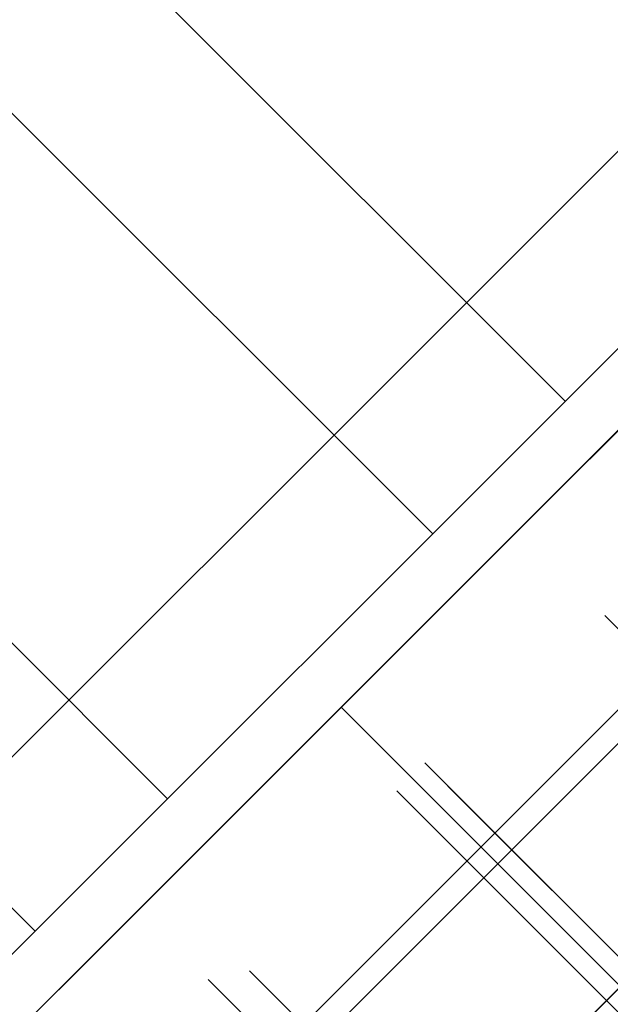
# Model space of a CAD drawing. Header units: millimetres. Extents: x -630 to 192, y -7 to 1615.
# Tile 126 of 249: x -577.37 to -574.38, y 1558.9 to 1563.89. Entities that reach past the tile are written whole.
import ezdxf

# ---------------------------------------------------------------- set-up
doc = ezdxf.new("R2010")
doc.units = ezdxf.units.MM
doc.header["$MEASUREMENT"] = 0
doc.layers.add('OVIDIO 160x80x72h', color=7, linetype='Continuous')

msp = doc.modelspace()

# ---------------------------------------------------------------- linework, layer by layer
at = {"layer": 'OVIDIO 160x80x72h', "extrusion": (0.202852, -0.108979, 0.973126)}
for points in [[(1126.1466, 1420.5552), (1126.1466, 1259.8993)], [(1126.1466, 1259.8993), (1126.1466, 1420.5552)], [(1125.8511, 1420.5552), (1125.8511, 1259.8993)], [(1125.5557, 1420.5552), (1125.5557, 1259.8993)], [(1125.5557, 1259.8993), (1125.5557, 1420.5552)]]:
    msp.add_lwpolyline(points, dxfattribs=at)
at = {"layer": 'OVIDIO 160x80x72h', "extrusion": (0.235702, -0.235702, 0.942809)}
for points in [[(698.1573, 1711.5017), (698.1573, 1602.4239)], [(697.2087, 1602.4239), (697.2087, 1711.5017)], [(694.3626, 1602.4239), (694.3626, 1711.5017)], [(695.3113, 1711.5017), (695.3113, 1602.4239)]]:
    msp.add_lwpolyline(points, dxfattribs=at)
at = {"layer": 'OVIDIO 160x80x72h', "extrusion": (0.108979, -0.202852, 0.973126)}
for points in [[(207.2647, 1811.1731), (207.2647, 1650.5173)], [(207.2647, 1650.5173), (207.2647, 1811.1731)], [(207.5602, 1811.1731), (207.5602, 1650.5173)], [(207.8556, 1650.5173), (207.8556, 1811.1731)], [(207.8556, 1811.1731), (207.8556, 1650.5173)]]:
    msp.add_lwpolyline(points, dxfattribs=at)
at = {"layer": 'OVIDIO 160x80x72h', "extrusion": (0.046296, -0.021464, 0.998697)}
for points in [[(1191.843, 1132.3186), (1191.843, 1232.8298)], [(1190.3568, 1131.3504), (1190.3568, 1232.6548)]]:
    msp.add_lwpolyline(points, dxfattribs=at)
at = {"layer": 'OVIDIO 160x80x72h', "extrusion": (0.265352, 0.881274, -0.39108)}
msp.add_lwpolyline([(1024.0573, 1175.0234), (979.7444, 1117.4683)], dxfattribs=at)
at = {"layer": 'OVIDIO 160x80x72h', "extrusion": (0.021464, -0.046296, 0.998697)}
for points in [[(117.1297, 1609.8843), (117.1297, 1711.1869)], [(115.6438, 1610.8481), (115.6438, 1711.3611)]]:
    msp.add_lwpolyline(points, dxfattribs=at)
at = {"layer": 'OVIDIO 160x80x72h'}
for points in [[(-586.0377, 1551.5278), (-566.8675, 1570.698)], [(-567.0809, 1570.4845), (-585.8242, 1551.7412)], [(-570.0179, 1566.1333), (-581.473, 1554.6782)], [(-580.7659, 1555.3853), (-570.725, 1565.4262)], [(-570.725, 1565.4262), (-580.7659, 1555.3853)], [(-568.6037, 1564.7191), (-580.0588, 1553.264)], [(-570.0179, 1564.7191), (-580.0588, 1554.6782)], [(-569.3108, 1564.012), (-579.3517, 1553.9711)], [(-579.3517, 1553.9711), (-569.3108, 1564.012)], [(-579.2267, 1556.9245), (-572.2642, 1563.887)], [(-572.2642, 1563.887), (-579.2267, 1556.9245)], [(-578.5248, 1558.0406), (-573.3803, 1563.1851)], [(-570.85, 1562.4728), (-574.3312, 1558.9915), (-577.8125, 1555.5103)], [(-577.8125, 1555.5103), (-570.85, 1562.4728)], [(-577.5249, 1557.0405), (-572.3802, 1562.1852)], [(-575.7455, 1560.4058), (-574.3312, 1558.9915)], [(-574.2605, 1559.0623), (-575.3212, 1560.1229)], [(-575.3212, 1560.1229), (-574.2605, 1559.0623)], [(-575.3212, 1560.1229), (-574.2605, 1559.0623)], [(-575.4626, 1559.9815), (-574.402, 1558.9208)], [(-575.4626, 1559.9815), (-574.402, 1558.9208)], [(-574.402, 1558.9208), (-575.4626, 1559.9815)], [(-576.4172, 1559.0269), (-575.3566, 1557.9662)]]:
    msp.add_lwpolyline(points, dxfattribs=at)
at = {"layer": 'OVIDIO 160x80x72h', "extrusion": (0.881274, 0.265352, 0.39108)}
msp.add_lwpolyline([(1627.9209, 645.5626), (1672.2338, 703.1176)], dxfattribs=at)
at = {"layer": 'OVIDIO 160x80x72h', "extrusion": (-0.666667, 0.666667, 0.333333)}
for points in [[(-698.1573, 155.3903), (-698.0443, 155.3539), (-697.9302, 155.3196), (-697.8151, 155.2875), (-697.6992, 155.2576), (-697.5823, 155.23), (-697.4647, 155.2046), (-697.3463, 155.1816), (-697.2273, 155.1609), (-697.1077, 155.1426), (-696.9875, 155.1267), (-696.867, 155.1132), (-696.746, 155.1022), (-696.6248, 155.0935), (-696.5033, 155.0874), (-696.3817, 155.0837), (-696.26, 155.0824), (-696.1383, 155.0837), (-696.0167, 155.0874), (-695.8952, 155.0935), (-695.7739, 155.1022), (-695.653, 155.1132), (-695.5324, 155.1267), (-695.4123, 155.1426), (-695.2927, 155.1609), (-695.1737, 155.1816), (-695.0553, 155.2046), (-694.9376, 155.23), (-694.8208, 155.2576), (-694.7048, 155.2875), (-694.5897, 155.3196), (-694.4756, 155.3539), (-694.3626, 155.3903)], [(-697.2087, 158.2364), (-697.1521, 158.2182), (-697.0951, 158.201), (-697.0376, 158.185), (-696.9796, 158.17), (-696.9211, 158.1562), (-696.8623, 158.1435), (-696.8031, 158.132), (-696.7436, 158.1217), (-696.6838, 158.1125), (-696.6238, 158.1046), (-696.5635, 158.0978), (-696.503, 158.0923), (-696.4424, 158.088), (-696.3816, 158.0849), (-696.3208, 158.0831), (-696.26, 158.0824), (-696.1991, 158.0831), (-696.1383, 158.0849), (-696.0776, 158.088), (-696.017, 158.0923), (-695.9565, 158.0978), (-695.8962, 158.1046), (-695.8361, 158.1125), (-695.7763, 158.1217), (-695.7168, 158.132), (-695.6576, 158.1435), (-695.5988, 158.1562), (-695.5404, 158.17), (-695.4824, 158.185), (-695.4249, 158.201), (-695.3678, 158.2182), (-695.3113, 158.2364)]]:
    msp.add_lwpolyline(points, dxfattribs=at)
at = {"layer": 'OVIDIO 160x80x72h', "extrusion": (-0.707107, 0.707107, 0)}
for points in [[(-698.5228, 660.1526), (-698.4078, 660.0908), (-698.2939, 660.0246), (-698.1814, 659.9542), (-698.0704, 659.8794), (-697.9613, 659.8005), (-697.8542, 659.7173), (-697.7493, 659.6301), (-697.6469, 659.5388), (-697.5473, 659.4436), (-697.4506, 659.3446), (-697.357, 659.2419), (-697.2668, 659.1357), (-697.223, 659.0813), (-697.1801, 659.0261), (-697.1382, 658.9702), (-697.0972, 658.9134), (-697.0572, 658.856), (-697.0182, 658.7978), (-696.9802, 658.7389), (-696.9432, 658.6793), (-696.9073, 658.6191), (-696.8724, 658.5583), (-696.8386, 658.4969), (-696.806, 658.435), (-696.7744, 658.3725), (-696.7439, 658.3095), (-696.7146, 658.2461), (-696.6864, 658.1822), (-696.6335, 658.0533), (-696.5853, 657.9231), (-696.5418, 657.7917), (-696.503, 657.6594), (-696.4689, 657.5266), (-696.4395, 657.3934), (-696.4149, 657.26), (-696.3949, 657.1268), (-696.3795, 656.9939), (-696.3686, 656.8616), (-696.3621, 656.73), (-696.36, 656.5995)], [(-696.36, 656.5995), (-696.3621, 656.73), (-696.3686, 656.8616), (-696.3795, 656.9939), (-696.3949, 657.1268), (-696.4149, 657.26), (-696.4395, 657.3934), (-696.4689, 657.5266), (-696.503, 657.6594), (-696.5418, 657.7917), (-696.5853, 657.9231), (-696.6335, 658.0533), (-696.6864, 658.1822), (-696.7146, 658.2461), (-696.7439, 658.3095), (-696.7744, 658.3725), (-696.806, 658.435), (-696.8386, 658.4969), (-696.8724, 658.5583), (-696.9073, 658.6191), (-696.9432, 658.6793), (-696.9802, 658.7389), (-697.0182, 658.7978), (-697.0572, 658.856), (-697.0972, 658.9134), (-697.1382, 658.9702), (-697.1801, 659.0261), (-697.223, 659.0813), (-697.2668, 659.1357), (-697.357, 659.2419), (-697.4506, 659.3446), (-697.5473, 659.4436), (-697.6469, 659.5388), (-697.7493, 659.6301), (-697.8542, 659.7173), (-697.9613, 659.8005), (-698.0704, 659.8794), (-698.1814, 659.9542), (-698.2939, 660.0246), (-698.4078, 660.0908), (-698.5228, 660.1526)], [(-696.36, 637.6324), (-696.3611, 637.5365), (-696.3646, 637.4402), (-696.3704, 637.3437), (-696.3786, 637.2469), (-696.3892, 637.15), (-696.4022, 637.0531), (-696.4176, 636.9562), (-696.4355, 636.8595), (-696.4557, 636.763), (-696.4784, 636.6668), (-696.5035, 636.571), (-696.531, 636.4758), (-696.5609, 636.3811), (-696.5932, 636.2871), (-696.6278, 636.1939), (-696.6647, 636.1016), (-696.7039, 636.0102), (-696.7454, 635.9198), (-696.789, 635.8305), (-696.8349, 635.7425), (-696.8828, 635.6557), (-696.9328, 635.5702), (-696.9848, 635.4862), (-697.0387, 635.4036), (-697.0945, 635.3227), (-697.1522, 635.2433), (-697.2115, 635.1656), (-697.2726, 635.0896), (-697.3352, 635.0154), (-697.3994, 634.943), (-697.465, 634.8725), (-697.532, 634.8039)], [(-697.532, 634.8039), (-697.465, 634.8725), (-697.3994, 634.943), (-697.3352, 635.0154), (-697.2726, 635.0896), (-697.2115, 635.1656), (-697.1522, 635.2433), (-697.0945, 635.3227), (-697.0387, 635.4036), (-696.9848, 635.4862), (-696.9328, 635.5702), (-696.8828, 635.6557), (-696.8349, 635.7425), (-696.789, 635.8305), (-696.7454, 635.9198), (-696.7039, 636.0102), (-696.6647, 636.1016), (-696.6278, 636.1939), (-696.5932, 636.2871), (-696.5609, 636.3811), (-696.531, 636.4758), (-696.5035, 636.571), (-696.4784, 636.6668), (-696.4557, 636.763), (-696.4355, 636.8595), (-696.4176, 636.9562), (-696.4022, 637.0531), (-696.3892, 637.15), (-696.3786, 637.2469), (-696.3704, 637.3437), (-696.3646, 637.4402), (-696.3611, 637.5365), (-696.36, 637.6324)], [(-696.36, 637.6328), (-696.3611, 637.5369), (-696.3646, 637.4406), (-696.3704, 637.3441), (-696.3786, 637.2473), (-696.3892, 637.1504), (-696.4021, 637.0535), (-696.4175, 636.9566), (-696.4354, 636.8598), (-696.4556, 636.7633), (-696.4783, 636.6672), (-696.5034, 636.5714), (-696.5309, 636.4761), (-696.5607, 636.3815), (-696.593, 636.2875), (-696.6276, 636.1943), (-696.6645, 636.1019), (-696.7037, 636.0105), (-696.7452, 635.9201), (-696.7888, 635.8309), (-696.8347, 635.7428), (-696.8826, 635.656), (-696.9326, 635.5705), (-696.9846, 635.4865), (-697.0385, 635.4039), (-697.0943, 635.3229), (-697.1519, 635.2436), (-697.2113, 635.1658), (-697.2723, 635.0898), (-697.335, 635.0156), (-697.3992, 634.9432), (-697.4648, 634.8727), (-697.5318, 634.8041)], [(-696.16, 637.6328), (-696.1588, 637.5369), (-696.1553, 637.4406), (-696.1495, 637.3441), (-696.1413, 637.2473), (-696.1308, 637.1504), (-696.1178, 637.0535), (-696.1024, 636.9566), (-696.0846, 636.8599), (-696.0643, 636.7633), (-696.0416, 636.6672), (-696.0166, 636.5714), (-695.9891, 636.4761), (-695.9592, 636.3815), (-695.9269, 636.2875), (-695.8923, 636.1943), (-695.8554, 636.1019), (-695.8162, 636.0105), (-695.7748, 635.9201), (-695.7311, 635.8309), (-695.6853, 635.7428), (-695.6374, 635.656), (-695.5874, 635.5706), (-695.5354, 635.4865), (-695.4815, 635.404), (-695.4256, 635.323), (-695.368, 635.2436), (-695.3087, 635.1659), (-695.2476, 635.0899), (-695.185, 635.0157), (-695.1208, 634.9433), (-695.0552, 634.8728), (-694.9882, 634.8041)], [(-694.9882, 634.8041), (-695.0552, 634.8728), (-695.1208, 634.9433), (-695.185, 635.0157), (-695.2476, 635.0899), (-695.3087, 635.1659), (-695.368, 635.2436), (-695.4256, 635.323), (-695.4815, 635.404), (-695.5354, 635.4865), (-695.5874, 635.5706), (-695.6374, 635.656), (-695.6853, 635.7428), (-695.7311, 635.8309), (-695.7748, 635.9201), (-695.8162, 636.0105), (-695.8554, 636.1019), (-695.8923, 636.1943), (-695.9269, 636.2875), (-695.9592, 636.3815), (-695.9891, 636.4761), (-696.0166, 636.5714), (-696.0416, 636.6672), (-696.0643, 636.7633), (-696.0846, 636.8599), (-696.1024, 636.9566), (-696.1178, 637.0535), (-696.1308, 637.1504), (-696.1413, 637.2473), (-696.1495, 637.3441), (-696.1553, 637.4406), (-696.1588, 637.5369), (-696.16, 637.6328)]]:
    msp.add_lwpolyline(points, dxfattribs=at)
at = {"layer": 'OVIDIO 160x80x72h', "extrusion": (-0.288793, 0.865975, 0.408272)}
for points in [[(50.8444, -99.6657), (51.163, -99.2757)], [(51.163, -99.2757), (50.8444, -99.6657)]]:
    msp.add_lwpolyline(points, dxfattribs=at)
at = {"layer": 'OVIDIO 160x80x72h', "extrusion": (0.707107, 0.707107, 0)}
for points in [[(1510.487, 27.1662), (1510.4873, 27.1904), (1510.4882, 27.2147), (1510.4897, 27.2391), (1510.4918, 27.2635), (1510.4944, 27.2879), (1510.4977, 27.3123), (1510.5017, 27.3367), (1510.5062, 27.361), (1510.5113, 27.3852), (1510.517, 27.4094), (1510.5234, 27.4334), (1510.5303, 27.4573), (1510.5379, 27.481), (1510.546, 27.5045), (1510.5547, 27.5278), (1510.564, 27.5509), (1510.5738, 27.5737), (1510.5842, 27.5963), (1510.5952, 27.6185), (1510.6066, 27.6404), (1510.6186, 27.662), (1510.6311, 27.6833), (1510.6441, 27.7042), (1510.6575, 27.7247), (1510.6714, 27.7448), (1510.6857, 27.7645), (1510.7005, 27.7837), (1510.7157, 27.8026), (1510.7312, 27.8209), (1510.7471, 27.8389), (1510.7633, 27.8563), (1510.7799, 27.8733), (1510.7969, 27.8898), (1510.8143, 27.9061), (1510.8322, 27.922), (1510.8506, 27.9375), (1510.8694, 27.9527), (1510.8887, 27.9674), (1510.9084, 27.9818), (1510.9285, 27.9957), (1510.949, 28.0091), (1510.9699, 28.0221), (1510.9911, 28.0346), (1511.0127, 28.0465), (1511.0347, 28.058), (1511.0569, 28.0689), (1511.0795, 28.0793), (1511.1023, 28.0892), (1511.1254, 28.0985), (1511.1487, 28.1072), (1511.1722, 28.1153), (1511.1959, 28.1228), (1511.2198, 28.1298), (1511.2438, 28.1361), (1511.2679, 28.1419), (1511.2922, 28.147), (1511.3165, 28.1515), (1511.3409, 28.1554), (1511.3653, 28.1587), (1511.3897, 28.1614), (1511.4141, 28.1635), (1511.4385, 28.165), (1511.4628, 28.1659), (1511.487, 28.1662)], [(1508.487, 27.1662), (1508.4879, 27.2383), (1508.4905, 27.3108), (1508.4949, 27.3834), (1508.5011, 27.4562), (1508.509, 27.5291), (1508.5188, 27.6019), (1508.5304, 27.6747), (1508.5439, 27.7474), (1508.5591, 27.8199), (1508.5762, 27.8921), (1508.5951, 27.964), (1508.6157, 28.0356), (1508.6382, 28.1066), (1508.6625, 28.1771), (1508.6885, 28.247), (1508.7162, 28.3163), (1508.7457, 28.3848), (1508.7768, 28.4525), (1508.8096, 28.5194), (1508.8439, 28.5853), (1508.8799, 28.6503), (1508.9173, 28.7143), (1508.9563, 28.7772), (1508.9967, 28.839), (1509.0385, 28.8996), (1509.0816, 28.959), (1509.1261, 29.0171), (1509.1717, 29.0739), (1509.2186, 29.1294), (1509.2666, 29.1835), (1509.3156, 29.2362), (1509.3657, 29.2875), (1509.417, 29.3375), (1509.4697, 29.3866), (1509.5238, 29.4346), (1509.5793, 29.4814), (1509.6361, 29.5271), (1509.6942, 29.5715), (1509.7536, 29.6147), (1509.8142, 29.6565), (1509.8759, 29.6969), (1509.9388, 29.7358), (1510.0028, 29.7733), (1510.0678, 29.8092), (1510.1338, 29.8436), (1510.2007, 29.8764), (1510.2684, 29.9075), (1510.3369, 29.937), (1510.4062, 29.9647), (1510.4761, 29.9907), (1510.5466, 30.0149), (1510.6176, 30.0374), (1510.6891, 30.0581), (1510.761, 30.077), (1510.8333, 30.0941), (1510.9058, 30.1093), (1510.9784, 30.1227), (1511.0512, 30.1343), (1511.1241, 30.1441), (1511.197, 30.1521), (1511.2698, 30.1583), (1511.3424, 30.1627), (1511.4148, 30.1653), (1511.487, 30.1662)]]:
    msp.add_lwpolyline(points, dxfattribs=at)
at = {"layer": 'OVIDIO 160x80x72h', "extrusion": (0.707107, -0.707107, 0)}
for points in [[(696.36, 656.5995), (696.3621, 656.73), (696.3686, 656.8616), (696.3795, 656.9939), (696.3949, 657.1268), (696.4149, 657.26), (696.4395, 657.3934), (696.4689, 657.5266), (696.503, 657.6594), (696.5418, 657.7917), (696.5853, 657.9231), (696.6335, 658.0533), (696.6864, 658.1822), (696.7146, 658.2461), (696.7439, 658.3095), (696.7744, 658.3725), (696.806, 658.435), (696.8386, 658.4969), (696.8724, 658.5583), (696.9073, 658.6191), (696.9432, 658.6793), (696.9802, 658.7389), (697.0182, 658.7978), (697.0572, 658.856), (697.0972, 658.9134), (697.1382, 658.9702), (697.1801, 659.0261), (697.223, 659.0813), (697.2668, 659.1357), (697.357, 659.2419), (697.4506, 659.3446), (697.5473, 659.4436), (697.6469, 659.5388), (697.7493, 659.6301), (697.8542, 659.7173), (697.9613, 659.8005), (698.0704, 659.8794), (698.1814, 659.9542), (698.2939, 660.0246), (698.4078, 660.0908), (698.5228, 660.1526)], [(696.16, 656.5995), (696.1578, 656.73), (696.1514, 656.8616), (696.1405, 656.9939), (696.1251, 657.1268), (696.1051, 657.26), (696.0804, 657.3934), (696.0511, 657.5266), (696.017, 657.6594), (695.9782, 657.7917), (695.9346, 657.9231), (695.8864, 658.0533), (695.8335, 658.1822), (695.8053, 658.2461), (695.776, 658.3095), (695.7456, 658.3725), (695.714, 658.435), (695.6813, 658.4969), (695.6475, 658.5583), (695.6127, 658.6191), (695.5767, 658.6793), (695.5398, 658.7389), (695.5018, 658.7978), (695.4627, 658.856), (695.4227, 658.9134), (695.3817, 658.9702), (695.3398, 659.0261), (695.2969, 659.0813), (695.2531, 659.1357), (695.1629, 659.2419), (695.0694, 659.3446), (694.9727, 659.4436), (694.873, 659.5388), (694.7706, 659.6301), (694.6658, 659.7173), (694.5587, 659.8005), (694.4495, 659.8794), (694.3385, 659.9542), (694.226, 660.0246), (694.1121, 660.0908), (693.9971, 660.1526)], [(693.9971, 660.1526), (694.1121, 660.0908), (694.226, 660.0246), (694.3385, 659.9542), (694.4495, 659.8794), (694.5587, 659.8005), (694.6658, 659.7173), (694.7706, 659.6301), (694.873, 659.5388), (694.9727, 659.4436), (695.0694, 659.3446), (695.1629, 659.2419), (695.2531, 659.1357), (695.2969, 659.0813), (695.3398, 659.0261), (695.3817, 658.9702), (695.4227, 658.9134), (695.4627, 658.856), (695.5018, 658.7978), (695.5398, 658.7389), (695.5767, 658.6793), (695.6127, 658.6191), (695.6475, 658.5583), (695.6813, 658.4969), (695.714, 658.435), (695.7456, 658.3725), (695.776, 658.3095), (695.8053, 658.2461), (695.8335, 658.1822), (695.8864, 658.0533), (695.9346, 657.9231), (695.9782, 657.7917), (696.017, 657.6594), (696.0511, 657.5266), (696.0804, 657.3934), (696.1051, 657.26), (696.1251, 657.1268), (696.1405, 656.9939), (696.1514, 656.8616), (696.1578, 656.73), (696.16, 656.5995)], [(696.16, 637.6324), (696.1588, 637.5365), (696.1553, 637.4402), (696.1495, 637.3437), (696.1413, 637.2469), (696.1307, 637.15), (696.1177, 637.0531), (696.1023, 636.9562), (696.0845, 636.8595), (696.0642, 636.763), (696.0416, 636.6668), (696.0165, 636.571), (695.989, 636.4758), (695.9591, 636.3811), (695.9268, 636.2871), (695.8922, 636.1939), (695.8553, 636.1016), (695.816, 636.0102), (695.7746, 635.9198), (695.7309, 635.8305), (695.6851, 635.7425), (695.6372, 635.6557), (695.5872, 635.5702), (695.5352, 635.4862), (695.4812, 635.4036), (695.4254, 635.3227), (695.3678, 635.2433), (695.3084, 635.1656), (695.2474, 635.0896), (695.1847, 635.0154), (695.1205, 634.943), (695.0549, 634.8725), (694.9879, 634.8039)], [(694.9879, 634.8039), (695.0549, 634.8725), (695.1205, 634.943), (695.1847, 635.0154), (695.2474, 635.0896), (695.3084, 635.1656), (695.3678, 635.2433), (695.4254, 635.3227), (695.4812, 635.4036), (695.5352, 635.4862), (695.5872, 635.5702), (695.6372, 635.6557), (695.6851, 635.7425), (695.7309, 635.8305), (695.7746, 635.9198), (695.816, 636.0102), (695.8553, 636.1016), (695.8922, 636.1939), (695.9268, 636.2871), (695.9591, 636.3811), (695.989, 636.4758), (696.0165, 636.571), (696.0416, 636.6668), (696.0642, 636.763), (696.0845, 636.8595), (696.1023, 636.9562), (696.1177, 637.0531), (696.1307, 637.15), (696.1413, 637.2469), (696.1495, 637.3437), (696.1553, 637.4402), (696.1588, 637.5365), (696.16, 637.6324)], [(696.16, 656.5995), (696.1578, 656.73), (696.1514, 656.8616), (696.1405, 656.9939), (696.1251, 657.1268), (696.1051, 657.26), (696.0804, 657.3934), (696.0511, 657.5266), (696.017, 657.6594), (695.9782, 657.7917), (695.9346, 657.9231), (695.8864, 658.0533), (695.8335, 658.1822), (695.8053, 658.2461), (695.776, 658.3095), (695.7456, 658.3725), (695.714, 658.435), (695.6813, 658.4969), (695.6475, 658.5583), (695.6127, 658.6191), (695.5767, 658.6793), (695.5398, 658.7389), (695.5018, 658.7978), (695.4627, 658.856), (695.4227, 658.9134), (695.3817, 658.9702), (695.3398, 659.0261), (695.2969, 659.0813), (695.2531, 659.1357), (695.1629, 659.2419), (695.0694, 659.3446), (694.9727, 659.4436), (694.873, 659.5388), (694.7706, 659.6301), (694.6658, 659.7173), (694.5587, 659.8005), (694.4495, 659.8794), (694.3385, 659.9542), (694.226, 660.0246), (694.1121, 660.0908), (693.9971, 660.1526)], [(696.16, 637.6324), (696.1588, 637.5366), (696.1553, 637.4403), (696.1495, 637.3438), (696.1413, 637.247), (696.1308, 637.1501), (696.1178, 637.0532), (696.1024, 636.9564), (696.0845, 636.8597), (696.0643, 636.7632), (696.0416, 636.667), (696.0166, 636.5713), (695.9891, 636.476), (695.9592, 636.3814), (695.9269, 636.2874), (695.8923, 636.1942), (695.8554, 636.1019), (695.8162, 636.0105), (695.7748, 635.9202), (695.7311, 635.8309), (695.6853, 635.7429), (695.6374, 635.6561), (695.5874, 635.5706), (695.5355, 635.4866), (695.4816, 635.4041), (695.4258, 635.3231), (695.3682, 635.2437), (695.3088, 635.166), (695.2478, 635.0901), (695.1851, 635.0159), (695.121, 634.9435), (695.0554, 634.873), (694.9884, 634.8044)], [(694.6318, 634.4478), (694.5648, 634.3792), (694.4991, 634.3087), (694.435, 634.2363), (694.3723, 634.1621), (694.3113, 634.0861), (694.2519, 634.0084), (694.1943, 633.929), (694.1385, 633.848), (694.0846, 633.7655), (694.0326, 633.6814), (693.9826, 633.596), (693.9347, 633.5092), (693.8889, 633.4211), (693.8452, 633.3318), (693.8037, 633.2415), (693.7645, 633.1501), (693.7276, 633.0577), (693.693, 632.9645), (693.6608, 632.8705), (693.6309, 632.7758), (693.6034, 632.6806), (693.5783, 632.5848), (693.5556, 632.4886), (693.5354, 632.3921), (693.5176, 632.2954), (693.5022, 632.1985), (693.4892, 632.1016), (693.4786, 632.0047), (693.4704, 631.9079), (693.4646, 631.8114), (693.4611, 631.7151), (693.46, 631.6192)], [(693.9971, 660.1526), (694.1121, 660.0908), (694.226, 660.0246), (694.3385, 659.9542), (694.4495, 659.8794), (694.5587, 659.8005), (694.6658, 659.7173), (694.7706, 659.6301), (694.873, 659.5388), (694.9727, 659.4436), (695.0694, 659.3446), (695.1629, 659.2419), (695.2531, 659.1357), (695.2969, 659.0813), (695.3398, 659.0261), (695.3817, 658.9702), (695.4227, 658.9134), (695.4627, 658.856), (695.5018, 658.7978), (695.5398, 658.7389), (695.5767, 658.6793), (695.6127, 658.6191), (695.6475, 658.5583), (695.6813, 658.4969), (695.714, 658.435), (695.7456, 658.3725), (695.776, 658.3095), (695.8053, 658.2461), (695.8335, 658.1822), (695.8864, 658.0533), (695.9346, 657.9231), (695.9782, 657.7917), (696.017, 657.6594), (696.0511, 657.5266), (696.0804, 657.3934), (696.1051, 657.26), (696.1251, 657.1268), (696.1405, 656.9939), (696.1514, 656.8616), (696.1578, 656.73), (696.16, 656.5995)], [(696.16, 656.5995), (696.1578, 656.73), (696.1514, 656.8616), (696.1405, 656.9939), (696.1251, 657.1268), (696.1051, 657.26), (696.0804, 657.3934), (696.0511, 657.5266), (696.017, 657.6594), (695.9782, 657.7917), (695.9346, 657.9231), (695.8864, 658.0533), (695.8335, 658.1822), (695.8053, 658.2461), (695.776, 658.3095), (695.7456, 658.3725), (695.714, 658.435), (695.6813, 658.4969), (695.6475, 658.5583), (695.6127, 658.6191), (695.5767, 658.6793), (695.5398, 658.7389), (695.5018, 658.7978), (695.4627, 658.856), (695.4227, 658.9134), (695.3817, 658.9702), (695.3398, 659.0261), (695.2969, 659.0813), (695.2531, 659.1357), (695.1629, 659.2419), (695.0694, 659.3446), (694.9727, 659.4436), (694.873, 659.5388), (694.7706, 659.6301), (694.6658, 659.7173), (694.5587, 659.8005), (694.4495, 659.8794), (694.3385, 659.9542), (694.226, 660.0246), (694.1121, 660.0908), (693.9971, 660.1526)]]:
    msp.add_lwpolyline(points, dxfattribs=at)
at = {"layer": 'OVIDIO 160x80x72h', "extrusion": (-0.000129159, 0.000129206, 1)}
for points in [[(-574.4104, 1560.8696), (-573.35, 1559.8088)], [(-573.35, 1559.8088), (-574.4104, 1560.8696)]]:
    msp.add_lwpolyline(points, dxfattribs=at)
at = {"layer": 'OVIDIO 160x80x72h', "extrusion": (1, 0, 0)}
for points in [[(1560.4058, -0.1338), (1560.4058, 27.1662)], [(1559.5926, 637.6327), (1559.5926, 656.5995)], [(1559.4512, 637.6327), (1559.4512, 656.5995)], [(1558.9208, 656.5995), (1558.9208, 637.6328)], [(1558.9208, 637.6328), (1558.9208, 656.5995)]]:
    msp.add_lwpolyline(points, dxfattribs=at)
at = {"layer": 'OVIDIO 160x80x72h', "extrusion": (-0.000182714, 0.000182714, 1)}
for points in [[(-574.144, 1558.9457), (-575.2047, 1560.0064)], [(-575.2047, 1560.0064), (-574.144, 1558.9457)], [(-574.2854, 1558.8043), (-575.3461, 1559.8649)], [(-575.3461, 1559.8649), (-574.2854, 1558.8043)]]:
    msp.add_lwpolyline(points, dxfattribs=at)
at = {"layer": 'OVIDIO 160x80x72h', "extrusion": (0, 1, 0)}
for points in [[(575.3212, 656.5995), (575.3212, 637.6324)], [(575.3212, 637.6324), (575.3212, 656.5995)], [(575.4626, 637.6324), (575.4626, 656.5995)], [(575.4626, 656.5995), (575.4626, 637.6324)]]:
    msp.add_lwpolyline(points, dxfattribs=at)
at = {"layer": 'OVIDIO 160x80x72h', "extrusion": (0.865975, -0.288793, -0.408272)}
for points in [[(1296.7576, 154.9062), (1296.4391, 154.5162)], [(1296.4391, 154.5162), (1296.7576, 154.9062)]]:
    msp.add_lwpolyline(points, dxfattribs=at)
at = {"layer": 'OVIDIO 160x80x72h', "extrusion": (-0.000129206, 0.000129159, 1)}
for points in [[(-575.1485, 1558.0102), (-576.2094, 1559.0707)], [(-576.2094, 1559.0707), (-575.1485, 1558.0102)], [(-576.4612, 1558.8189), (-575.4004, 1557.7585)], [(-575.4004, 1557.7585), (-576.4612, 1558.8189)]]:
    msp.add_lwpolyline(points, dxfattribs=at)

doc.saveas('drawing.dxf')
